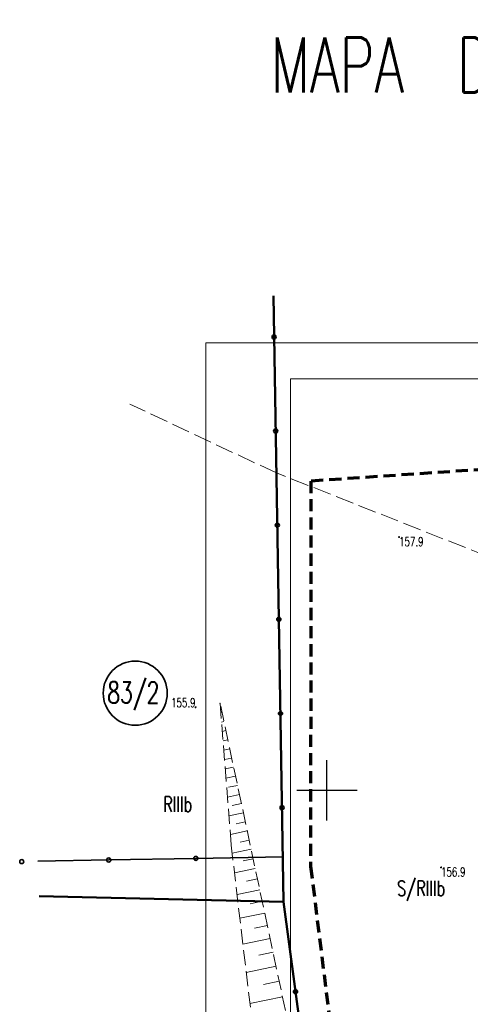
# Model space of a CAD drawing. Header units: feet. Extents: x 7492985 to 7493694, y 5986539 to 5988015.
# Tile 8 of 32: x 7493125 to 7493162, y 5986632 to 5986714. Entities that reach past the tile are written whole.
import ezdxf
from ezdxf.enums import TextEntityAlignment as Align

# ---------------------------------------------------------------- set-up
doc = ezdxf.new("R2010")
doc.units = ezdxf.units.FT
doc.header["$MEASUREMENT"] = 0
for name, pattern in [('1', [0]), ('1_1', [0]), ('1_OTRK', [1.75, 1.25, -0.5]), ('1_OTRKG', [1.75, 1.25, -0.5]), ('2', [1.5, 1, -0.5]), ('4', [2.5, 1.5, -1]), ('GDE', [0]), ('GUK', [2, 1.5, -0.5])]:
    doc.linetypes.add(name, pattern=pattern)
doc.layers.get('0').update_dxf_attribs({"color": 250, "linetype": 'CONTINUOUS', "lineweight": 100})
for name, color, linetype, lineweight in [('_k_tabela', 7, 'CONTINUOUS', 13), ('DZIALKI_L_0', 2, '1', 35), ('DZIALKI_L_1', 2, '1', 50), ('EDZPD_L_0', 7, '1', 18), ('EDZTD_T_0', 7, 'CONTINUOUS', 25), ('EKLPK_L_0', 3, '4', 18), ('EKLTK_T_0', 3, 'CONTINUOUS', 25), ('FORMATKA_T_0', 7, 'CONTINUOUS', 20), ('OTO_L_0', 7, 'CONTINUOUS', 35), ('OTR_L_1', 7, '1_OTRK', 18), ('OTR_T_1', 7, 'CONTINUOUS', 18), ('SIATKA_L_0', 7, '1', 25)]:
    doc.layers.add(name, color=color, linetype=linetype, lineweight=lineweight)
doc.layers.add('ZASIEG_L_0', color=7, linetype='2', lineweight=70, true_color=0x2cd341)
doc.styles.get("Standard").update_dxf_attribs({"font": 'Simplex.SHX', "width": 0.75})

# ---------------------------------------------------------------- blocks, each defined once
blk = doc.blocks.new('2_OTRN')
at = {"linetype": 'Continuous'}
blk.add_circle((0, 0), 0.045, dxfattribs=at)

msp = doc.modelspace()

# ---------------------------------------------------------------- linework, layer by layer
at = {"layer": '_k_tabela'}
for points in [[(7493349.986, 5986538.534), (7493139.986, 5986538.534), (7493139.986, 5986687.034), (7493349.986, 5986687.034)], [(7493346.986, 5986541.534), (7493146.986, 5986541.534), (7493146.986, 5986684.034), (7493346.986, 5986684.034)]]:
    msp.add_lwpolyline(points, close=True, dxfattribs=at)
at = {"layer": 'DZIALKI_L_0', "linetype": '1'}
msp.add_circle((7493134.139, 5986658.038), 2.65, dxfattribs=at)
at = {"layer": 'DZIALKI_L_1', "linetype": '1'}
for p, q in [((7493145.571, 5986690.905), (7493146.42, 5986640.78)), ((7493146.42, 5986640.78), (7493126.19, 5986641.235)), ((7493146.42, 5986640.78), (7493152.24, 5986596.73))]:
    msp.add_line(p, q, dxfattribs=at)
at = {"layer": 'EDZPD_L_0', "linetype": 'GDE', "lineweight": 18}
for p, q in [((7493145.571, 5986690.905), (7493146.42, 5986640.78)), ((7493146.42, 5986640.78), (7493126.19, 5986641.235)), ((7493146.42, 5986640.78), (7493152.24, 5986596.73))]:
    msp.add_line(p, q, dxfattribs=at)
at = {"layer": 'EKLPK_L_0', "linetype": 'GUK', "lineweight": 18}
for p, q in [((7493145.82, 5986676.26), (7493133.694, 5986681.95)), ((7493167.04, 5986667.88), (7493145.82, 5986676.26))]:
    msp.add_line(p, q, dxfattribs=at)
at = {"layer": 'OTO_L_0'}
for p, q in [((7493145.571, 5986690.905), (7493145.629, 5986687.512)), ((7493145.629, 5986687.512), (7493145.761, 5986679.724)), ((7493145.761, 5986679.724), (7493145.893, 5986671.935)), ((7493145.893, 5986671.935), (7493146.024, 5986664.146)), ((7493146.024, 5986664.146), (7493146.156, 5986656.357)), ((7493146.156, 5986656.357), (7493146.288, 5986648.569)), ((7493146.288, 5986648.569), (7493146.42, 5986640.78)), ((7493126.07, 5986644.13), (7493131.95, 5986644.237)), ((7493131.95, 5986644.237), (7493139.152, 5986644.367)), ((7493139.152, 5986644.367), (7493146.354, 5986644.498)), ((7493146.42, 5986640.78), (7493147.402, 5986633.345)), ((7493147.402, 5986633.345), (7493148.37, 5986626.022))]:
    msp.add_line(p, q, dxfattribs=at)
for centre in [(7493145.629, 5986687.512), (7493145.761, 5986679.724), (7493145.893, 5986671.935), (7493146.024, 5986664.146), (7493146.156, 5986656.357), (7493146.288, 5986648.569), (7493124.749, 5986644.106), (7493131.95, 5986644.237), (7493139.152, 5986644.367), (7493147.402, 5986633.345)]:
    msp.add_circle(centre, 0.17, dxfattribs=at)
at = {"layer": 'OTR_L_1', "linetype": '1_OTRKG'}
msp.add_line((7493147.66, 5986626.64), (7493141.16, 5986657.2), dxfattribs=at)
at = {"layer": 'OTR_L_1', "linetype": '1_OTRK'}
for p, q in [((7493141.16, 5986657.2), (7493142.08, 5986645.46)), ((7493142.08, 5986645.46), (7493144.37, 5986626.09))]:
    msp.add_line(p, q, dxfattribs=at)
at = {"layer": 'OTR_L_1', "linetype": '1_1'}
for p, q in [((7493141.32, 5986656.446), (7493141.221, 5986656.424)), ((7493141.481, 5986655.691), (7493141.282, 5986655.649)), ((7493141.641, 5986654.937), (7493141.342, 5986654.873)), ((7493141.802, 5986654.182), (7493141.403, 5986654.098)), ((7493141.962, 5986653.428), (7493141.464, 5986653.322)), ((7493142.123, 5986652.674), (7493141.525, 5986652.546)), ((7493142.283, 5986651.919), (7493141.585, 5986651.771)), ((7493142.444, 5986651.165), (7493141.646, 5986650.995)), ((7493142.604, 5986650.41), (7493141.85, 5986650.25)), ((7493142.765, 5986649.656), (7493141.768, 5986649.444)), ((7493142.925, 5986648.902), (7493142.171, 5986648.741)), ((7493143.085, 5986648.147), (7493141.889, 5986647.893)), ((7493143.246, 5986647.393), (7493142.492, 5986647.232)), ((7493143.406, 5986646.638), (7493142.011, 5986646.342)), ((7493143.567, 5986645.884), (7493142.812, 5986645.724)), ((7493143.727, 5986645.13), (7493142.159, 5986644.796)), ((7493143.894, 5986644.345), (7493143.074, 5986644.171)), ((7493144.069, 5986643.525), (7493142.352, 5986643.16)), ((7493144.251, 5986642.666), (7493143.353, 5986642.475)), ((7493144.442, 5986641.768), (7493142.564, 5986641.369)), ((7493144.642, 5986640.829), (7493143.659, 5986640.62)), ((7493144.851, 5986639.847), (7493142.795, 5986639.409)), ((7493145.07, 5986638.819), (7493143.994, 5986638.59)), ((7493145.298, 5986637.743), (7493143.049, 5986637.265)), ((7493145.538, 5986636.619), (7493144.361, 5986636.368)), ((7493145.788, 5986635.442), (7493143.326, 5986634.919)), ((7493146.05, 5986634.211), (7493144.762, 5986633.938)), ((7493146.323, 5986632.924), (7493143.63, 5986632.351))]:
    msp.add_line(p, q, dxfattribs=at)
msp.add_point((7493141.16, 5986657.2), dxfattribs=at)
at = {"layer": 'SIATKA_L_0', "linetype": '1'}
for p, q in [((7493150, 5986647.5), (7493150, 5986652.5)), ((7493147.5, 5986650), (7493152.5, 5986650))]:
    msp.add_line(p, q, dxfattribs=at)
at = {"layer": 'ZASIEG_L_0', "linetype": '2'}
for p, q in [((7493230.511, 5986681.114), (7493148.664, 5986675.586)), ((7493148.664, 5986675.586), (7493148.649, 5986643.703)), ((7493148.649, 5986643.703), (7493159.707, 5986554.861))]:
    msp.add_line(p, q, dxfattribs=at)

# ---------------------------------------------------------------- block references
at = {"layer": 'OTR_T_1'}
for p in [(7493155.97, 5986670.95), (7493139.13, 5986656.87), (7493159.44, 5986643.62)]:
    msp.add_blockref('2_OTRN', p, dxfattribs=at)

# ---------------------------------------------------------------- texts
at = {"layer": 'EDZTD_T_0', "width": 0.7}
msp.add_text('83/2', height=1.75, dxfattribs=at).set_placement((7493131.837, 5986658.968), align=Align.TOP_LEFT)
at = {"layer": 'EKLTK_T_0', "width": 0.7}
for s, p in [('RIIIb', (7493136.455, 5986649.478)), ('S/RIIIb', (7493155.812, 5986642.515))]:
    msp.add_text(s, height=1.25, dxfattribs=at).set_placement(p, align=Align.TOP_LEFT)
at = {"layer": 'FORMATKA_T_0', "width": 0.7}
msp.add_text('MAPA  DO CELÓW PROJEKTOWYCH', height=4.55, dxfattribs=at).set_placement((7493145.324, 5986712.29), align=Align.TOP_LEFT)
at = {"layer": 'OTR_T_1', "lineweight": 9, "width": 0.7}
for s, p in [('157.9', (7493155.97, 5986670.95)), ('156.9', (7493159.44, 5986643.62))]:
    msp.add_text(s, height=0.75, dxfattribs=at).set_placement(p, align=Align.TOP_LEFT)
msp.add_text('155.9', height=0.75, dxfattribs=at).set_placement((7493139.13, 5986656.87), align=Align.RIGHT)

doc.saveas('drawing.dxf')
